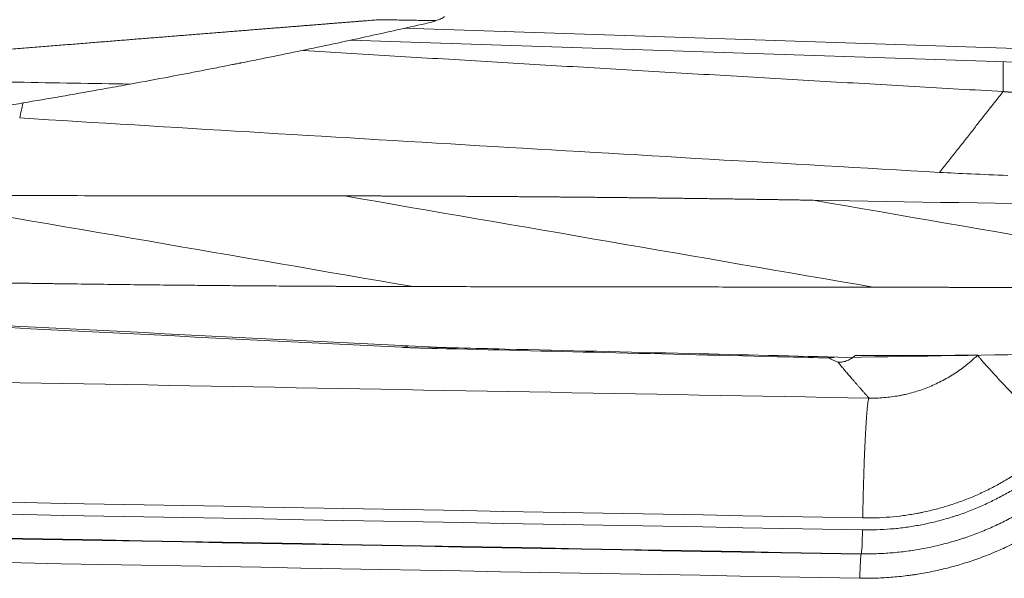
# Model space of a CAD drawing. Header units: millimetres. Extents: x 0 to 594, y 0 to 420.
# Tile 106 of 256: x 202.18 to 208.34, y 297.64 to 301.13. Entities that reach past the tile are written whole.
import ezdxf

# ---------------------------------------------------------------- set-up
doc = ezdxf.new("R2010")
doc.units = ezdxf.units.MM
doc.layers.add('1', color=7, linetype='Continuous', true_color=0xffffff)

msp = doc.modelspace()

# ---------------------------------------------------------------- linework, layer by layer
at = {"layer": '1', "color": 155, "linetype": 'Continuous', "lineweight": 13}
for p, q in [((215.3297, 300.7227), (204.5862, 301.0795)), ((207.4477, 297.7869), (207.4493, 297.7901))]:
    msp.add_line(p, q, dxfattribs=at)
at = {"layer": '1', "color": 155, "linetype": 'Continuous', "lineweight": 18}
for p, q in [((204.2512, 301.0048), (215.0906, 300.6448)), ((204.7386, 299.085), (204.7434, 299.0849)), ((204.7864, 299.0826), (204.7912, 299.0825)), ((204.8434, 299.0807), (204.8444, 299.0807)), ((204.9295, 299.0786), (204.9305, 299.0786))]:
    msp.add_line(p, q, dxfattribs=at)
at = {"layer": '1', "color": 155, "linetype": 'Continuous', "lineweight": 13}
for centre, major_axis, ratio, start_param, end_param in [((204.5741, 299.2325), (0.0074, 0.1498), 0.810449, 3.181401, 3.510477), ((204.7871, 299.2253), (0.0036, 0.15), 0.278455, 3.165838, 3.408124), ((207.2468, 299.166), (-0.0036, -0.15), 0.278455, 0.024116, 0.243096), ((207.2468, 299.166), (-0.0626, -0.1363), 0.998341, 0.413905, 0.649702), ((207.4517, 297.9397), (-0.0027, -0.15), 0.034894, 0.070448, 1.571431), ((207.4453, 297.6373), (0.0027, 0.15), 0.034894, 0.070448, 1.571431)]:
    msp.add_ellipse(centre, major_axis=major_axis, ratio=ratio, start_param=start_param, end_param=end_param, dxfattribs=at)
at = {"layer": '1', "color": 155, "linetype": 'Continuous', "lineweight": 18}
for points, knots in [([(204.7881, 301.1273), (204.7974, 301.1304), (204.8056, 301.1335), (204.8239, 301.1414), (204.8324, 301.1463), (204.8386, 301.1517), (204.8392, 301.1522), (204.8397, 301.1527)], [0, 0, 0, 0, 0.37271, 0.37271, 0.943047, 0.943047, 1, 1, 1, 1]), ([(202.8736, 300.7301), (202.9562, 300.7452), (203.0388, 300.7606), (203.1869, 300.7886), (203.2523, 300.8011), (203.3504, 300.82), (203.3831, 300.8264), (203.4321, 300.836), (203.4485, 300.8392), (203.4812, 300.8457), (203.4976, 300.8489), (203.5141, 300.8522), (203.5142, 300.8522), (203.5145, 300.8522), (203.5146, 300.8523), (203.5151, 300.8524), (203.5154, 300.8524), (203.5163, 300.8526), (203.5169, 300.8527), (203.5186, 300.8531), (203.5198, 300.8533), (203.5234, 300.854), (203.5257, 300.8545), (203.5328, 300.8559), (203.5375, 300.8568), (203.547, 300.8587), (203.5517, 300.8596), (203.5588, 300.861), (203.5611, 300.8615), (203.5647, 300.8622), (203.5659, 300.8624), (203.5676, 300.8628), (203.5682, 300.8629), (203.5691, 300.8631), (203.5694, 300.8632), (203.5699, 300.8632), (203.57, 300.8633), (203.5703, 300.8633), (203.5704, 300.8634), (203.5873, 300.8667), (203.6039, 300.87), (203.6372, 300.8767), (203.6539, 300.8801), (203.7039, 300.8902), (203.7372, 300.8969), (203.8372, 300.9173), (203.9038, 300.9311), (204.1037, 300.9729), (204.237, 301.0015), (204.486, 301.0561), (204.6017, 301.082), (204.7374, 301.1129), (204.7558, 301.1176), (204.7776, 301.1239), (204.783, 301.1256), (204.7881, 301.1273)], [0, 0, 0, 0, 0.128699, 0.128699, 0.230624, 0.230624, 0.281587, 0.281587, 0.307068, 0.307068, 0.332549, 0.332549, 0.332779, 0.332779, 0.333009, 0.333009, 0.333469, 0.333469, 0.334389, 0.334389, 0.33623, 0.33623, 0.339911, 0.339911, 0.347272, 0.347272, 0.354634, 0.354634, 0.358314, 0.358314, 0.360155, 0.360155, 0.361075, 0.361075, 0.361535, 0.361535, 0.361765, 0.361765, 0.361995, 0.361995, 0.387958, 0.387958, 0.41392, 0.41392, 0.465846, 0.465846, 0.569697, 0.569697, 0.777401, 0.777401, 0.957785, 0.957785, 0.988948, 0.988948, 1, 1, 1, 1]), ([(200.8645, 300.4038), (201.1753, 300.4484), (201.4861, 300.4955), (201.9522, 300.5703), (202.1075, 300.5959), (202.4183, 300.6487), (202.5736, 300.6759), (202.7289, 300.7038)], [0, 0, 0, 0, 0.5, 0.5, 0.75, 0.75, 1, 1, 1, 1]), ([(208.3369, 300.6833), (208.3376, 300.6832), (208.3391, 300.6831), (208.3414, 300.6829), (208.3436, 300.6827), (208.3459, 300.6825), (208.3482, 300.6823), (208.3505, 300.6822), (208.3527, 300.682), (208.355, 300.6818), (208.3573, 300.6816), (208.3596, 300.6814), (208.3619, 300.6812), (208.3642, 300.681), (208.3665, 300.6808), (208.3688, 300.6807), (208.3711, 300.6805), (208.3734, 300.6803), (208.3757, 300.6801), (208.378, 300.6799), (208.3804, 300.6797), (208.3827, 300.6796), (208.385, 300.6794), (208.3874, 300.6792), (208.3897, 300.679), (208.392, 300.6788), (208.3944, 300.6787), (208.3967, 300.6785), (208.3991, 300.6783), (208.4014, 300.6781), (208.4038, 300.6779), (208.4062, 300.6778), (208.4085, 300.6776), (208.4109, 300.6774), (208.4132, 300.6772), (208.4156, 300.6771), (208.418, 300.6769), (208.4204, 300.6767), (208.4227, 300.6766), (208.4251, 300.6764), (208.4275, 300.6762), (208.4299, 300.676), (208.4323, 300.6759), (208.4346, 300.6757), (208.437, 300.6755), (208.4394, 300.6754), (208.4418, 300.6752), (208.4442, 300.675), (208.4466, 300.6749), (208.449, 300.6747), (208.4514, 300.6745), (208.4538, 300.6744), (208.4562, 300.6742), (208.4586, 300.674), (208.461, 300.6739), (208.4634, 300.6737), (208.4658, 300.6736), (208.4682, 300.6734), (208.4706, 300.6732), (208.473, 300.6731), (208.4754, 300.6729), (208.4778, 300.6728), (208.4802, 300.6726), (208.4826, 300.6724), (208.4851, 300.6723), (208.4875, 300.6721), (208.4899, 300.672), (208.4923, 300.6718), (208.4947, 300.6717), (208.4971, 300.6715), (208.4995, 300.6714), (208.5019, 300.6712), (208.5043, 300.6711), (208.5068, 300.6709), (208.5092, 300.6707), (208.5116, 300.6706), (208.514, 300.6704), (208.5164, 300.6703), (208.5188, 300.6701), (208.5212, 300.67), (208.5236, 300.6699), (208.5261, 300.6697), (208.5285, 300.6696), (208.5309, 300.6694), (208.5333, 300.6693), (208.5357, 300.6691), (208.5381, 300.669), (208.5405, 300.6688), (208.5429, 300.6687), (208.5453, 300.6686), (208.5477, 300.6684), (208.5501, 300.6683), (208.5525, 300.6681), (208.5549, 300.668), (208.5573, 300.6678), (208.5597, 300.6677), (208.5621, 300.6676), (208.5645, 300.6674), (208.5669, 300.6673), (208.5693, 300.6672), (208.5717, 300.667), (208.5741, 300.6669), (208.5765, 300.6668), (208.5789, 300.6666), (208.5813, 300.6665), (208.5837, 300.6664), (208.5861, 300.6662), (208.5885, 300.6661), (208.5908, 300.666), (208.5932, 300.6658), (208.5956, 300.6657), (208.598, 300.6656), (208.6003, 300.6654), (208.6027, 300.6653), (208.6051, 300.6652), (208.6075, 300.6651), (208.6098, 300.6649), (208.6122, 300.6648), (208.6145, 300.6647), (208.6169, 300.6646), (208.6185, 300.6645), (208.6193, 300.6644)], [0, 0, 0, 0, 0.009461, 0.018904, 0.028329, 0.037736, 0.047125, 0.056496, 0.06585, 0.075185, 0.084503, 0.093802, 0.103084, 0.112347, 0.121593, 0.130821, 0.140031, 0.149223, 0.158397, 0.167553, 0.176691, 0.185812, 0.194914, 0.203999, 0.213065, 0.222114, 0.231144, 0.240157, 0.249152, 0.258129, 0.267088, 0.276029, 0.284952, 0.293857, 0.302744, 0.311614, 0.320465, 0.329299, 0.338114, 0.346912, 0.355692, 0.364453, 0.373197, 0.381923, 0.390631, 0.399321, 0.407994, 0.416648, 0.425284, 0.433903, 0.442503, 0.451086, 0.45965, 0.468197, 0.476726, 0.485237, 0.49373, 0.502205, 0.510662, 0.519101, 0.527522, 0.535926, 0.544311, 0.552678, 0.561028, 0.56936, 0.577673, 0.585969, 0.594247, 0.602507, 0.610749, 0.618973, 0.627179, 0.635368, 0.643538, 0.65169, 0.659825, 0.667941, 0.67604, 0.684121, 0.692183, 0.700228, 0.708255, 0.716264, 0.724255, 0.732229, 0.740184, 0.748121, 0.756041, 0.763942, 0.771826, 0.779691, 0.787539, 0.795369, 0.803181, 0.810975, 0.818751, 0.826509, 0.834249, 0.841972, 0.849676, 0.857362, 0.865031, 0.872681, 0.880314, 0.887929, 0.895526, 0.903105, 0.910666, 0.918209, 0.925734, 0.933241, 0.940731, 0.948202, 0.955655, 0.963091, 0.970509, 0.977908, 0.98529, 0.992654, 1, 1, 1, 1]), ([(207.9394, 300.1776), (207.9999, 300.1741), (208.0658, 300.1709), (208.2081, 300.1646), (208.2845, 300.1616), (208.3663, 300.1587)], [0, 0, 0, 0, 0.5, 0.5, 1, 1, 1, 1]), ([(201.3241, 300.0335), (201.565, 300.0332), (202.0467, 300.0325), (202.7693, 300.0315), (203.4919, 300.0307), (203.9736, 300.0303), (204.2145, 300.0301)], [0, 0, 0, 0, 0.25, 0.5, 0.75, 1, 1, 1, 1]), ([(204.2145, 300.0301), (204.2239, 300.0301), (204.2426, 300.0301), (204.2708, 300.03), (204.2991, 300.03), (204.3274, 300.03), (204.3559, 300.0299), (204.3844, 300.0299), (204.4129, 300.0298), (204.4416, 300.0297), (204.4703, 300.0297), (204.4991, 300.0296), (204.5279, 300.0295), (204.5569, 300.0294), (204.5859, 300.0293), (204.6149, 300.0292), (204.644, 300.0291), (204.6732, 300.029), (204.7025, 300.0289), (204.7318, 300.0288), (204.7611, 300.0287), (204.7906, 300.0286), (204.8201, 300.0284), (204.8496, 300.0283), (204.8793, 300.0281), (204.9089, 300.028), (204.9387, 300.0278), (204.9685, 300.0277), (204.9983, 300.0275), (205.0282, 300.0273), (205.0582, 300.0272), (205.0882, 300.027), (205.1182, 300.0268), (205.1483, 300.0266), (205.1785, 300.0264), (205.2087, 300.0262), (205.239, 300.026), (205.2693, 300.0258), (205.2997, 300.0256), (205.3301, 300.0253), (205.3606, 300.0251), (205.3911, 300.0249), (205.4216, 300.0246), (205.4522, 300.0244), (205.4829, 300.0241), (205.5136, 300.0239), (205.5443, 300.0236), (205.575, 300.0233), (205.6059, 300.0231), (205.6367, 300.0228), (205.6676, 300.0225), (205.6985, 300.0222), (205.7295, 300.0219), (205.7605, 300.0216), (205.7915, 300.0213), (205.8226, 300.021), (205.8537, 300.0207), (205.8849, 300.0204), (205.916, 300.02), (205.9472, 300.0197), (205.9785, 300.0194), (206.0098, 300.019), (206.0411, 300.0187), (206.0724, 300.0183), (206.1037, 300.018), (206.1351, 300.0176), (206.1665, 300.0172), (206.198, 300.0168), (206.2294, 300.0165), (206.2609, 300.0161), (206.2924, 300.0157), (206.3239, 300.0153), (206.3555, 300.0149), (206.387, 300.0145), (206.4186, 300.0141), (206.4502, 300.0137), (206.4819, 300.0132), (206.5135, 300.0128), (206.5452, 300.0124), (206.5768, 300.0119), (206.6085, 300.0115), (206.6402, 300.0111), (206.6719, 300.0106), (206.7037, 300.0101), (206.7354, 300.0097), (206.7672, 300.0092), (206.7989, 300.0087), (206.8307, 300.0083), (206.8625, 300.0078), (206.8942, 300.0073), (206.926, 300.0068), (206.9578, 300.0063), (206.9896, 300.0058), (207.0214, 300.0053), (207.0532, 300.0048), (207.0851, 300.0043), (207.1169, 300.0037), (207.1381, 300.0034), (207.1487, 300.0032)], [0, 0, 0, 0, 0.010417, 0.020833, 0.03125, 0.041667, 0.052084, 0.062501, 0.072917, 0.083334, 0.093751, 0.104168, 0.114585, 0.125002, 0.135419, 0.145836, 0.156252, 0.166669, 0.177086, 0.187503, 0.19792, 0.208337, 0.218754, 0.22917, 0.239587, 0.250004, 0.260421, 0.270838, 0.281254, 0.291671, 0.302088, 0.312504, 0.322921, 0.333337, 0.343754, 0.35417, 0.364587, 0.375003, 0.38542, 0.395836, 0.406253, 0.416669, 0.427085, 0.437502, 0.447918, 0.458335, 0.468751, 0.479167, 0.489584, 0.5, 0.510417, 0.520833, 0.53125, 0.541666, 0.552083, 0.562499, 0.572916, 0.583332, 0.593749, 0.604166, 0.614582, 0.624999, 0.635416, 0.645833, 0.656249, 0.666666, 0.677083, 0.6875, 0.697916, 0.708333, 0.71875, 0.729167, 0.739584, 0.75, 0.760417, 0.770834, 0.781251, 0.791667, 0.802084, 0.812501, 0.822917, 0.833334, 0.843751, 0.854167, 0.864584, 0.875001, 0.885417, 0.895834, 0.906251, 0.916667, 0.927084, 0.9375, 0.947917, 0.958333, 0.96875, 0.979167, 0.989583, 1, 1, 1, 1]), ([(207.1487, 300.0032), (208.3634, 299.983), (210.7927, 299.9425), (214.4368, 299.8819), (216.8662, 299.8417), (218.0809, 299.8216)], [0, 0, 0, 0, 0.333333, 0.666667, 1, 1, 1, 1]), ([(196.5926, 299.5072), (197.2718, 299.4704), (197.951, 299.434), (199.3094, 299.3621), (199.9887, 299.3265), (202.0264, 299.2212), (203.3849, 299.1525), (204.7434, 299.0849)], [0, 0, 0, 0, 0.25, 0.25, 0.5, 0.5, 1, 1, 1, 1]), ([(204.6438, 299.4627), (204.6412, 299.4627), (204.6359, 299.4627), (204.628, 299.4627), (204.62, 299.4627), (204.6121, 299.4628), (204.6042, 299.4628), (204.5962, 299.4628), (204.5882, 299.4628), (204.5803, 299.4628), (204.5723, 299.4628), (204.5643, 299.4629), (204.5563, 299.4629), (204.5484, 299.4629), (204.5404, 299.4629), (204.5324, 299.4629), (204.5244, 299.4629), (204.5163, 299.463), (204.5083, 299.463), (204.5003, 299.463), (204.4923, 299.463), (204.4842, 299.463), (204.4762, 299.4631), (204.4681, 299.4631), (204.4601, 299.4631), (204.452, 299.4631), (204.444, 299.4632), (204.4359, 299.4632), (204.4278, 299.4632), (204.4197, 299.4632), (204.4116, 299.4633), (204.4036, 299.4633), (204.3955, 299.4633), (204.3873, 299.4633), (204.3792, 299.4634), (204.3711, 299.4634), (204.363, 299.4634), (204.3549, 299.4634), (204.3467, 299.4635), (204.3386, 299.4635), (204.3304, 299.4635), (204.3223, 299.4636), (204.3141, 299.4636), (204.306, 299.4636), (204.2978, 299.4637), (204.2896, 299.4637), (204.2814, 299.4637), (204.2733, 299.4637), (204.2651, 299.4638), (204.2569, 299.4638), (204.2487, 299.4638), (204.2404, 299.4639), (204.2322, 299.4639), (204.224, 299.464), (204.2158, 299.464), (204.2075, 299.464), (204.1993, 299.4641), (204.1911, 299.4641), (204.1828, 299.4641), (204.1745, 299.4642), (204.1663, 299.4642), (204.158, 299.4643), (204.1497, 299.4643), (204.1415, 299.4643), (204.1332, 299.4644), (204.1249, 299.4644), (204.1166, 299.4645), (204.1083, 299.4645), (204.1, 299.4645), (204.0917, 299.4646), (204.0833, 299.4646), (204.075, 299.4647), (204.0667, 299.4647), (204.0583, 299.4648), (204.05, 299.4648), (204.0416, 299.4648), (204.0333, 299.4649), (204.0249, 299.4649), (204.0165, 299.465), (204.0082, 299.465), (203.9998, 299.4651), (203.9914, 299.4651), (203.983, 299.4652), (203.9746, 299.4652), (203.9662, 299.4653), (203.9578, 299.4653), (203.9047, 299.4656), (203.8064, 299.4663), (203.6619, 299.4673), (203.5163, 299.4684), (203.3696, 299.4697), (203.2096, 299.4712), (203.0362, 299.473), (202.8492, 299.4751), (202.6609, 299.4774), (202.5291, 299.4791), (202.4548, 299.4801), (202.4383, 299.4804), (202.4218, 299.4806), (202.4053, 299.4808), (202.3888, 299.4811), (202.3723, 299.4813), (202.3558, 299.4815), (202.3393, 299.4817), (202.3228, 299.482), (202.3063, 299.4822), (202.2898, 299.4824), (202.2732, 299.4827), (202.2567, 299.4829), (202.2402, 299.4832), (202.2236, 299.4834), (202.2071, 299.4836), (202.1906, 299.4839), (202.174, 299.4841), (202.1575, 299.4844), (202.1409, 299.4846), (202.1244, 299.4849), (202.1078, 299.4851), (202.0913, 299.4854), (202.0747, 299.4856), (202.0582, 299.4859), (202.0416, 299.4861), (202.025, 299.4864), (202.0085, 299.4867), (201.9919, 299.4869), (201.9753, 299.4872), (201.9587, 299.4874), (201.9421, 299.4877), (201.9256, 299.488), (201.909, 299.4882), (201.8924, 299.4885), (201.8758, 299.4888), (201.8592, 299.489), (201.8426, 299.4893), (201.826, 299.4896), (201.8094, 299.4899), (201.7928, 299.4901), (201.7761, 299.4904), (201.7595, 299.4907), (201.7429, 299.491), (201.7263, 299.4912), (201.7152, 299.4914), (201.7096, 299.4915)], [0, 0, 0, 0, 0.002938, 0.005875, 0.008812, 0.01175, 0.014687, 0.017624, 0.020561, 0.023498, 0.026436, 0.029373, 0.03231, 0.035247, 0.038184, 0.04112, 0.044057, 0.046994, 0.049931, 0.052868, 0.055805, 0.058742, 0.061679, 0.064617, 0.067554, 0.070491, 0.073428, 0.076366, 0.079303, 0.08224, 0.085178, 0.088116, 0.091053, 0.093991, 0.096929, 0.099867, 0.102805, 0.105744, 0.108682, 0.111621, 0.11456, 0.117498, 0.120437, 0.123377, 0.126316, 0.129256, 0.132195, 0.135135, 0.138075, 0.141016, 0.143956, 0.146897, 0.149838, 0.152779, 0.155721, 0.158662, 0.161604, 0.164546, 0.167489, 0.170431, 0.173374, 0.176318, 0.179261, 0.182205, 0.185149, 0.188093, 0.191038, 0.193983, 0.196928, 0.199874, 0.20282, 0.205766, 0.208713, 0.21166, 0.214607, 0.217555, 0.220503, 0.223451, 0.2264, 0.229349, 0.232299, 0.235249, 0.2382, 0.24115, 0.244102, 0.247053, 0.250005, 0.300022, 0.349999, 0.399969, 0.449959, 0.500002, 0.562388, 0.62481, 0.687326, 0.749995, 0.755432, 0.76087, 0.766306, 0.771742, 0.777177, 0.782612, 0.788046, 0.79348, 0.798913, 0.804346, 0.809779, 0.815211, 0.820643, 0.826075, 0.831507, 0.836938, 0.84237, 0.847801, 0.853232, 0.858663, 0.864095, 0.869526, 0.874957, 0.880389, 0.885821, 0.891253, 0.896685, 0.902118, 0.907551, 0.912984, 0.918418, 0.923852, 0.929286, 0.934722, 0.940157, 0.945594, 0.951031, 0.956469, 0.961907, 0.967346, 0.972786, 0.978227, 0.983669, 0.989112, 0.994555, 1, 1, 1, 1]), ([(207.523, 299.4592), (207.4493, 299.4592), (207.3019, 299.4594), (207.0807, 299.4596), (206.8595, 299.4598), (206.6382, 299.46), (206.4169, 299.4603), (206.1954, 299.4605), (205.974, 299.4608), (205.7524, 299.4611), (205.5308, 299.4614), (205.3092, 299.4617), (205.0875, 299.462), (204.8657, 299.4624), (204.7178, 299.4626), (204.6438, 299.4627)], [0, 0, 0, 0, 0.076793, 0.153607, 0.230442, 0.3073, 0.384179, 0.461079, 0.538002, 0.614947, 0.691913, 0.768902, 0.845912, 0.922945, 1, 1, 1, 1]), ([(210.4572, 299.4322), (210.4542, 299.4322), (210.4482, 299.4323), (210.4392, 299.4325), (210.4303, 299.4326), (210.4213, 299.4328), (210.4123, 299.4329), (210.4034, 299.4331), (210.3944, 299.4332), (210.3855, 299.4334), (210.3765, 299.4335), (210.3675, 299.4337), (210.3586, 299.4338), (210.3496, 299.434), (210.3406, 299.4341), (210.3317, 299.4343), (210.3227, 299.4344), (210.3137, 299.4345), (210.3048, 299.4347), (210.2958, 299.4348), (210.2868, 299.435), (210.2779, 299.4351), (210.2689, 299.4353), (210.26, 299.4354), (210.251, 299.4355), (210.242, 299.4357), (210.2331, 299.4358), (210.2241, 299.436), (210.2151, 299.4361), (210.2062, 299.4362), (210.1972, 299.4364), (210.1883, 299.4365), (210.1793, 299.4366), (210.1703, 299.4368), (210.1614, 299.4369), (210.1524, 299.4371), (210.1434, 299.4372), (210.1345, 299.4373), (210.1255, 299.4375), (210.1166, 299.4376), (210.1076, 299.4377), (210.0986, 299.4379), (210.0897, 299.438), (210.0807, 299.4381), (210.0718, 299.4383), (210.0628, 299.4384), (210.0538, 299.4385), (210.0449, 299.4387), (210.0359, 299.4388), (210.027, 299.4389), (210.018, 299.4391), (210.009, 299.4392), (210.0001, 299.4393), (209.9911, 299.4394), (209.9822, 299.4396), (209.9732, 299.4397), (209.9642, 299.4398), (209.9553, 299.44), (209.9463, 299.4401), (209.9374, 299.4402), (209.9284, 299.4403), (209.9195, 299.4405), (209.9105, 299.4406), (209.9015, 299.4407), (209.8926, 299.4408), (209.8836, 299.441), (209.8747, 299.4411), (209.8657, 299.4412), (209.8568, 299.4413), (209.8478, 299.4415), (209.8388, 299.4416), (209.8299, 299.4417), (209.8209, 299.4418), (209.812, 299.4419), (209.803, 299.4421), (209.7941, 299.4422), (209.7851, 299.4423), (209.7761, 299.4424), (209.7672, 299.4425), (209.7582, 299.4427), (209.7493, 299.4428), (209.7403, 299.4429), (209.7314, 299.443), (209.7224, 299.4431), (209.7135, 299.4433), (209.7045, 299.4434), (209.648, 299.4441), (209.5441, 299.4454), (209.3933, 299.4472), (209.2432, 299.4489), (209.0938, 299.4504), (208.9328, 299.4519), (208.7607, 299.4534), (208.5779, 299.4548), (208.3967, 299.456), (208.2718, 299.4567), (208.2019, 299.4571), (208.1864, 299.4572), (208.171, 299.4573), (208.1555, 299.4573), (208.1401, 299.4574), (208.1247, 299.4575), (208.1093, 299.4575), (208.0939, 299.4576), (208.0785, 299.4577), (208.0632, 299.4578), (208.0478, 299.4578), (208.0325, 299.4579), (208.0172, 299.4579), (208.002, 299.458), (207.9867, 299.4581), (207.9715, 299.4581), (207.9563, 299.4582), (207.9411, 299.4582), (207.9259, 299.4583), (207.9107, 299.4583), (207.8956, 299.4584), (207.8805, 299.4584), (207.8654, 299.4585), (207.8503, 299.4585), (207.8352, 299.4586), (207.8201, 299.4586), (207.8051, 299.4587), (207.7901, 299.4587), (207.7751, 299.4587), (207.7601, 299.4588), (207.7452, 299.4588), (207.7302, 299.4588), (207.7153, 299.4589), (207.7004, 299.4589), (207.6855, 299.4589), (207.6706, 299.459), (207.6558, 299.459), (207.641, 299.459), (207.6261, 299.459), (207.6114, 299.4591), (207.5966, 299.4591), (207.5818, 299.4591), (207.5671, 299.4591), (207.5524, 299.4591), (207.5377, 299.4591), (207.5279, 299.4592), (207.523, 299.4592)], [0, 0, 0, 0, 0.002936, 0.005871, 0.008807, 0.011743, 0.014678, 0.017614, 0.02055, 0.023485, 0.026421, 0.029357, 0.032292, 0.035228, 0.038164, 0.041099, 0.044035, 0.046971, 0.049907, 0.052843, 0.055779, 0.058715, 0.061651, 0.064587, 0.067524, 0.07046, 0.073397, 0.076333, 0.07927, 0.082207, 0.085144, 0.088081, 0.091018, 0.093956, 0.096893, 0.099831, 0.102769, 0.105707, 0.108645, 0.111584, 0.114522, 0.117461, 0.1204, 0.123339, 0.126279, 0.129218, 0.132158, 0.135098, 0.138038, 0.140979, 0.14392, 0.146861, 0.149802, 0.152744, 0.155686, 0.158628, 0.16157, 0.164513, 0.167456, 0.170399, 0.173343, 0.176287, 0.179231, 0.182176, 0.185121, 0.188066, 0.191011, 0.193957, 0.196904, 0.19985, 0.202797, 0.205745, 0.208693, 0.211641, 0.214589, 0.217538, 0.220488, 0.223438, 0.226388, 0.229338, 0.23229, 0.235241, 0.238193, 0.241145, 0.244098, 0.247052, 0.250005, 0.300019, 0.349995, 0.399965, 0.449957, 0.500002, 0.5624, 0.624826, 0.687338, 0.749995, 0.755436, 0.760877, 0.766317, 0.771756, 0.777195, 0.782632, 0.78807, 0.793506, 0.798942, 0.804377, 0.809812, 0.815246, 0.82068, 0.826114, 0.831547, 0.83698, 0.842412, 0.847844, 0.853276, 0.858708, 0.86414, 0.869572, 0.875003, 0.880435, 0.885866, 0.891298, 0.89673, 0.902162, 0.907594, 0.913026, 0.918458, 0.923891, 0.929324, 0.934757, 0.940191, 0.945625, 0.95106, 0.956495, 0.961931, 0.967368, 0.972804, 0.978242, 0.98368, 0.98912, 0.994559, 1, 1, 1, 1]), ([(218.0574, 299.2321), (217.6119, 299.2207), (217.1664, 299.2097), (216.2754, 299.1885), (215.8299, 299.1783), (214.4933, 299.1488), (213.6022, 299.1304), (212.2656, 299.1045), (211.82, 299.0961), (210.9289, 299.0798), (210.4833, 299.0718), (209.1466, 299.0487), (208.2555, 299.034), (207.3643, 299.0198)], [0, 0, 0, 0, 0.125, 0.125, 0.25, 0.25, 0.5, 0.5, 0.625, 0.625, 0.75, 0.75, 1, 1, 1, 1]), ([(204.7844, 299.0754), (204.7737, 299.0757), (204.7632, 299.0759), (204.7426, 299.0765), (204.7224, 299.077), (204.7029, 299.0776), (204.6886, 299.078), (204.6815, 299.0783), (204.6746, 299.0785), (204.67, 299.0787), (204.6677, 299.0787), (204.6563, 299.0791), (204.6475, 299.0794), (204.6306, 299.08), (204.6143, 299.0807), (204.5993, 299.0813), (204.5849, 299.082), (204.5781, 299.0823), (204.5715, 299.0826)], [0, 0, 0, 0, 0.125, 0.125, 0.25, 0.375, 0.375, 0.4375, 0.46875, 0.46875, 0.5, 0.5, 0.625, 0.625, 0.75, 0.875, 0.875, 1, 1, 1, 1]), ([(204.7912, 299.0825), (204.7945, 299.0823), (204.8017, 299.082), (204.8101, 299.0817), (204.8158, 299.0815), (204.817, 299.0814), (204.8193, 299.0814), (204.8228, 299.0813), (204.8265, 299.0811), (204.8339, 299.0809), (204.8391, 299.0808), (204.8444, 299.0807)], [0, 0, 0, 0, 0.25, 0.5, 0.5, 0.5625, 0.5625, 0.625, 0.75, 0.75, 1, 1, 1, 1]), ([(204.9305, 299.0786), (205.0265, 299.0763), (205.1226, 299.074), (205.2186, 299.0716), (205.2186, 299.0716), (205.2186, 299.0716)], [0, 0, 0, 0, 0.999962, 0.999962, 1, 1, 1, 1]), ([(207.4111, 299.032), (207.4077, 299.0286), (207.404, 299.0253), (207.3964, 299.0191), (207.3924, 299.0162), (207.3841, 299.0108), (207.3798, 299.0082), (207.3709, 299.0036), (207.3663, 299.0015), (207.357, 298.9978), (207.3522, 298.9961), (207.3426, 298.9934), (207.3377, 298.9922), (207.3279, 298.9904), (207.323, 298.9898), (207.3133, 298.989), (207.3084, 298.9888), (207.3036, 298.9889)], [0, 0, 0, 0, 0.125, 0.125, 0.25, 0.25, 0.375, 0.375, 0.5, 0.5, 0.625, 0.625, 0.75, 0.75, 0.875, 0.875, 1, 1, 1, 1])]:
    msp.add_open_spline(points, degree=3, knots=knots, dxfattribs=at)
at = {"layer": '1', "color": 155, "linetype": 'Continuous', "lineweight": 13}
for points, knots in [([(204.4323, 301.1333), (204.4261, 301.1328), (204.4134, 301.1318), (204.3941, 301.1302), (204.3742, 301.1286), (204.3536, 301.127), (204.3325, 301.1253), (204.3107, 301.1236), (204.2883, 301.1218), (204.2653, 301.1199), (204.2417, 301.118), (204.2174, 301.1161), (204.1926, 301.1141), (204.1672, 301.1121), (204.1411, 301.11), (204.1145, 301.1079), (204.0872, 301.1057), (204.0594, 301.1035), (204.0309, 301.1012), (204.0019, 301.0989), (203.9723, 301.0965), (203.942, 301.0941), (203.9112, 301.0916), (203.8798, 301.0891), (203.8478, 301.0866), (203.8152, 301.084), (203.7821, 301.0813), (203.7484, 301.0786), (203.714, 301.0759), (203.6791, 301.0731), (203.6437, 301.0702), (203.6077, 301.0674), (203.5711, 301.0644), (203.5339, 301.0615), (203.4962, 301.0584), (203.4579, 301.0554), (203.419, 301.0523), (203.3796, 301.0491), (203.3397, 301.0459), (203.2992, 301.0427), (203.2581, 301.0394), (203.2165, 301.0361), (203.1744, 301.0327), (203.1318, 301.0293), (203.0886, 301.0258), (203.0448, 301.0223), (203.0006, 301.0188), (202.9558, 301.0152), (202.9105, 301.0115), (202.8647, 301.0079), (202.8183, 301.0041), (202.7715, 301.0004), (202.7242, 300.9966), (202.6763, 300.9927), (202.628, 300.9889), (202.5791, 300.9849), (202.5298, 300.981), (202.48, 300.977), (202.4297, 300.9729), (202.3789, 300.9688), (202.3277, 300.9647), (202.276, 300.9605), (202.2238, 300.9563), (202.1711, 300.9521), (202.118, 300.9478), (202.0645, 300.9435), (202.0105, 300.9391), (201.956, 300.9347), (201.9011, 300.9303), (201.8458, 300.9258), (201.7901, 300.9213), (201.7339, 300.9168), (201.6774, 300.9122), (201.6204, 300.9076), (201.563, 300.9029), (201.5052, 300.8982), (201.447, 300.8935), (201.3884, 300.8887), (201.3294, 300.8839), (201.2701, 300.8791), (201.2104, 300.8742), (201.1503, 300.8693), (201.0898, 300.8644), (201.029, 300.8594), (200.9679, 300.8544), (200.9064, 300.8494), (200.8446, 300.8443), (200.7946, 300.8402), (200.7565, 300.8371), (200.7304, 300.8349), (200.7043, 300.8328), (200.6783, 300.8307), (200.6524, 300.8285), (200.6264, 300.8264), (200.6005, 300.8242), (200.5747, 300.8221), (200.5488, 300.82), (200.5231, 300.8179), (200.4973, 300.8157), (200.4716, 300.8136), (200.446, 300.8115), (200.4203, 300.8094), (200.3947, 300.8073), (200.3692, 300.8051), (200.3437, 300.803), (200.3182, 300.8009), (200.2928, 300.7988), (200.2674, 300.7967), (200.2421, 300.7946), (200.2168, 300.7925), (200.1915, 300.7904), (200.1663, 300.7883), (200.1411, 300.7862), (200.116, 300.7841), (200.0909, 300.782), (200.0658, 300.7799), (200.0491, 300.7785), (200.0408, 300.7778)], [0, 0, 0, 0, 0.003893, 0.007918, 0.012075, 0.016363, 0.020783, 0.025334, 0.030017, 0.034832, 0.039778, 0.044857, 0.050066, 0.055407, 0.06088, 0.066485, 0.072221, 0.078089, 0.084089, 0.09022, 0.096482, 0.102877, 0.109403, 0.116061, 0.12285, 0.129771, 0.136824, 0.144008, 0.151324, 0.158771, 0.16635, 0.174061, 0.181903, 0.189877, 0.197983, 0.20622, 0.214589, 0.223089, 0.231721, 0.240485, 0.24938, 0.258407, 0.267566, 0.276856, 0.286277, 0.29583, 0.305515, 0.315331, 0.325279, 0.335359, 0.34557, 0.355912, 0.366386, 0.376992, 0.387729, 0.398598, 0.409598, 0.420729, 0.431993, 0.443387, 0.454913, 0.466571, 0.47836, 0.490281, 0.502333, 0.514516, 0.526831, 0.539277, 0.551855, 0.564564, 0.577405, 0.590377, 0.60348, 0.616715, 0.630081, 0.643578, 0.657207, 0.670967, 0.684859, 0.698882, 0.713036, 0.727322, 0.741738, 0.756287, 0.770966, 0.785777, 0.800719, 0.815792, 0.822145, 0.828498, 0.83485, 0.841203, 0.847555, 0.853908, 0.86026, 0.866612, 0.872965, 0.879317, 0.885669, 0.892021, 0.898373, 0.904725, 0.911077, 0.917429, 0.923781, 0.930133, 0.936485, 0.942836, 0.949188, 0.95554, 0.961891, 0.968243, 0.974594, 0.980946, 0.987297, 0.993649, 1, 1, 1, 1]), ([(204.5715, 299.0826), (203.195, 299.151), (201.8185, 299.2205), (199.7537, 299.3271), (199.0655, 299.3631), (197.689, 299.4358), (197.0008, 299.4727), (196.3126, 299.51)], [0, 0, 0, 0, 0.5, 0.5, 0.75, 0.75, 1, 1, 1, 1]), ([(191.5037, 299.0556), (192.0033, 299.0465), (192.5029, 299.0374), (195.0009, 298.992), (196.9994, 298.9556), (201.8311, 298.8677), (204.6643, 298.8161), (207.4975, 298.7645)], [0, 0, 0, 0, 0.093713, 0.093713, 0.468566, 0.468566, 1, 1, 1, 1]), ([(207.2442, 299.0161), (207.1607, 299.0181), (207.0773, 299.0201), (206.6097, 299.0314), (206.2257, 299.0406), (205.4892, 299.0584), (205.1368, 299.0669), (204.7844, 299.0754)], [0, 0, 0, 0, 0.101797, 0.101797, 0.570219, 0.570219, 1, 1, 1, 1]), ([(205.2186, 299.0716), (205.6026, 299.0624), (205.9867, 299.0531), (206.7019, 299.0358), (207.0331, 299.0278), (207.3643, 299.0198)], [0, 0, 0, 0, 0.536971, 0.536971, 1, 1, 1, 1]), ([(207.4975, 298.7645), (207.4978, 298.7645), (207.498, 298.7645), (207.4985, 298.7645), (207.4993, 298.7645), (207.501, 298.7645), (207.5044, 298.7644), (207.5113, 298.7644), (207.5251, 298.7644), (207.5369, 298.7646), (207.5604, 298.7653), (207.5761, 298.7662), (207.6229, 298.77), (207.654, 298.7741), (207.6888, 298.7804), (207.6927, 298.7811), (207.7004, 298.7826), (207.7043, 298.7834), (207.7158, 298.7858), (207.7235, 298.7875), (207.7464, 298.7929), (207.7616, 298.7968), (207.8066, 298.8097), (207.8654, 298.8298), (207.9221, 298.8556), (207.9637, 298.877), (207.9775, 298.8845), (207.9945, 298.8944), (207.9978, 298.8964), (208.0046, 298.9004), (208.008, 298.9024), (208.018, 298.9086), (208.0247, 298.9128), (208.0576, 298.9341), (208.083, 298.9524), (208.1198, 298.9817), (208.1318, 298.9917), (208.1494, 299.0073), (208.1582, 299.0152), (208.1682, 299.0246), (208.1732, 299.0293), (208.1757, 299.0317), (208.1769, 299.0329), (208.1774, 299.0334), (208.1778, 299.0338), (208.178, 299.034), (208.1781, 299.0341)], [0, 0, 0, 0, 0.000977, 0.000977, 0.001953, 0.003906, 0.007813, 0.015625, 0.03125, 0.0625, 0.0625, 0.125, 0.125, 0.25, 0.25, 0.265625, 0.265625, 0.28125, 0.28125, 0.3125, 0.3125, 0.375, 0.375, 0.5, 0.625, 0.625, 0.6875, 0.6875, 0.703125, 0.703125, 0.71875, 0.71875, 0.75, 0.75, 0.875, 0.875, 0.9375, 0.9375, 0.96875, 0.984375, 0.992188, 0.996094, 0.998047, 0.999023, 0.999023, 1, 1, 1, 1]), ([(208.1781, 299.0341), (208.1786, 299.0328), (208.1798, 299.0308), (208.1837, 299.0251), (208.1864, 299.0215), (208.1934, 299.0128), (208.1976, 299.0077), (208.2075, 298.9961), (208.2131, 298.9895), (208.2259, 298.975), (208.2329, 298.967), (208.2484, 298.9498), (208.2568, 298.9405), (208.2749, 298.9206), (208.2846, 298.9101), (208.3052, 298.8878), (208.3269, 298.8644), (208.3628, 298.8261), (208.4017, 298.7849), (208.4431, 298.7412), (208.4869, 298.6955), (208.5325, 298.648), (208.5796, 298.5993), (208.6117, 298.5662), (208.644, 298.533), (208.6603, 298.5163), (208.6766, 298.4996)], [0, 0, 0, 0, 0.0625, 0.0625, 0.125, 0.125, 0.1875, 0.1875, 0.25, 0.25, 0.3125, 0.3125, 0.375, 0.375, 0.4375, 0.4375, 0.5, 0.5625, 0.625, 0.6875, 0.75, 0.8125, 0.875, 0.9375, 0.9375, 1, 1, 1, 1]), ([(207.4975, 298.7645), (207.4954, 298.7669), (207.4913, 298.7715), (207.4851, 298.7785), (207.4789, 298.7854), (207.4727, 298.7923), (207.4666, 298.7993), (207.4605, 298.8061), (207.4544, 298.813), (207.4484, 298.8199), (207.4424, 298.8267), (207.4364, 298.8335), (207.4304, 298.8403), (207.4245, 298.8471), (207.4186, 298.8538), (207.4128, 298.8606), (207.4069, 298.8673), (207.4011, 298.874), (207.3941, 298.8821), (207.3859, 298.8916), (207.3766, 298.9025), (207.3672, 298.9134), (207.358, 298.9242), (207.3488, 298.9351), (207.3396, 298.9459), (207.3305, 298.9567), (207.3215, 298.9674), (207.3125, 298.9782), (207.3065, 298.9853), (207.3036, 298.9889)], [0, 0, 0, 0, 0.032185, 0.064222, 0.09611, 0.12785, 0.159441, 0.190884, 0.222179, 0.253326, 0.284324, 0.315174, 0.345876, 0.37643, 0.406836, 0.437094, 0.467205, 0.497167, 0.526982, 0.575521, 0.623785, 0.671773, 0.719486, 0.766924, 0.814087, 0.860976, 0.907591, 0.953932, 1, 1, 1, 1]), ([(207.4975, 298.7645), (207.4967, 298.764), (207.4958, 298.7624), (207.494, 298.7567), (207.4931, 298.7527), (207.4913, 298.7424), (207.4903, 298.7361), (207.4885, 298.7212), (207.4875, 298.7127), (207.4856, 298.6935), (207.4847, 298.6828), (207.4828, 298.6594), (207.4818, 298.6466), (207.4799, 298.6192), (207.479, 298.6045), (207.4771, 298.5733), (207.4762, 298.5569), (207.4744, 298.5223), (207.4735, 298.5041), (207.4717, 298.4664), (207.4709, 298.4468), (207.4692, 298.4064), (207.4684, 298.3855), (207.4668, 298.3426), (207.4661, 298.3206), (207.4646, 298.2758), (207.4639, 298.2529), (207.4626, 298.2065), (207.462, 298.183), (207.4608, 298.1355), (207.4602, 298.1115), (207.4592, 298.0633), (207.4587, 298.039), (207.4583, 298.0148)], [0, 0, 0, 0, 0.0625, 0.0625, 0.125, 0.125, 0.1875, 0.1875, 0.25, 0.25, 0.3125, 0.3125, 0.375, 0.375, 0.4375, 0.4375, 0.5, 0.5, 0.5625, 0.5625, 0.625, 0.625, 0.6875, 0.6875, 0.75, 0.75, 0.8125, 0.8125, 0.875, 0.875, 0.9375, 0.9375, 1, 1, 1, 1]), ([(207.4569, 297.9397), (207.4864, 297.9392), (207.5452, 297.9396), (207.6328, 297.9446), (207.7197, 297.9539), (207.806, 297.9674), (207.8917, 297.9852), (207.9483, 297.9999), (207.9906, 298.012), (208.0118, 298.0183), (208.0328, 298.0251), (208.0433, 298.0285), (208.0468, 298.0297), (208.0538, 298.032), (208.0853, 298.0426), (208.1163, 298.0541), (208.1707, 298.0758), (208.1975, 298.0872), (208.2506, 298.1115), (208.303, 298.137), (208.354, 298.165), (208.4044, 298.1942), (208.4293, 298.2095), (208.4783, 298.2413), (208.5025, 298.2579), (208.5382, 298.2837), (208.5501, 298.2924), (208.5677, 298.3058), (208.5735, 298.3103), (208.5852, 298.3194), (208.591, 298.324), (208.6428, 298.3655), (208.6869, 298.4046), (208.7291, 298.4459)], [0, 0, 0, 0, 0.0625, 0.125, 0.1875, 0.25, 0.3125, 0.375, 0.375, 0.40625, 0.421875, 0.421875, 0.429688, 0.429688, 0.4375, 0.5, 0.5, 0.5625, 0.5625, 0.625, 0.6875, 0.6875, 0.75, 0.75, 0.8125, 0.8125, 0.84375, 0.84375, 0.859375, 0.859375, 0.875, 0.875, 1, 1, 1, 1]), ([(208.6766, 298.4996), (208.6564, 298.4799), (208.6153, 298.4415), (208.5725, 298.4055), (208.5072, 298.3531), (208.4621, 298.3205), (208.3921, 298.2749), (208.3447, 298.2456), (208.2957, 298.2186), (208.2583, 298.1992), (208.2395, 298.1897), (208.2205, 298.1805), (208.2077, 298.1745), (208.2013, 298.1715), (208.1693, 298.1568), (208.1175, 298.1347), (208.0386, 298.1055), (207.9584, 298.0802), (207.904, 298.0659), (207.8629, 298.0563), (207.8491, 298.0532), (207.8284, 298.0489), (207.8215, 298.0475), (207.8077, 298.0448), (207.7731, 298.0382), (207.7106, 298.0284), (207.6269, 298.0195), (207.5428, 298.0147), (207.4865, 298.0143), (207.4583, 298.0148)], [0, 0, 0, 0, 0.0625, 0.125, 0.125, 0.25, 0.25, 0.3125, 0.375, 0.375, 0.40625, 0.421875, 0.421875, 0.4375, 0.4375, 0.5, 0.5625, 0.625, 0.6875, 0.6875, 0.71875, 0.71875, 0.734375, 0.734375, 0.75, 0.8125, 0.875, 0.9375, 1, 1, 1, 1]), ([(208.8288, 298.339), (208.8281, 298.3383), (208.8274, 298.3376), (208.826, 298.3362), (208.8238, 298.3341), (208.8188, 298.3292), (208.8087, 298.3195), (208.7883, 298.3003), (208.7706, 298.2842), (208.7347, 298.2524), (208.7102, 298.2318), (208.679, 298.2068), (208.6727, 298.2018), (208.6601, 298.192), (208.6538, 298.1871), (208.6347, 298.1725), (208.6219, 298.163), (208.5831, 298.1351), (208.5569, 298.1171), (208.5037, 298.0826), (208.4767, 298.0661), (208.4221, 298.0343), (208.3668, 298.004), (208.3099, 297.9763), (208.2524, 297.95), (208.2233, 297.9376), (208.1643, 297.9141), (208.1344, 297.9031), (208.1004, 297.8915), (208.0966, 297.8902), (208.089, 297.8876), (208.0852, 297.8864), (208.0738, 297.8827), (208.051, 297.8753), (208.0281, 297.8685), (207.9822, 297.8553), (207.9207, 297.8394), (207.8279, 297.8201), (207.7343, 297.8054), (207.6401, 297.7954), (207.5768, 297.7918), (207.5132, 297.7898), (207.4813, 297.7895), (207.4493, 297.7901)], [0, 0, 0, 0, 0.001953, 0.001953, 0.003906, 0.007813, 0.015625, 0.03125, 0.0625, 0.0625, 0.125, 0.125, 0.140625, 0.140625, 0.15625, 0.15625, 0.1875, 0.1875, 0.25, 0.25, 0.3125, 0.3125, 0.375, 0.4375, 0.4375, 0.5, 0.5, 0.5625, 0.5625, 0.570313, 0.570313, 0.578125, 0.578125, 0.59375, 0.625, 0.625, 0.6875, 0.75, 0.8125, 0.875, 0.9375, 0.9375, 1, 1, 1, 1]), ([(208.9292, 298.2297), (208.8798, 298.1814), (208.8284, 298.1359), (208.7217, 298.0503), (208.6664, 298.0103), (208.5804, 297.9544), (208.5221, 297.9185), (208.4619, 297.8853), (208.4274, 297.8675), (208.4235, 297.8655), (208.4159, 297.8616), (208.4043, 297.8557), (208.3773, 297.8424), (208.354, 297.8314), (208.3072, 297.81), (208.2757, 297.7966), (208.2123, 297.7713), (208.1484, 297.7477), (208.051, 297.717), (207.9521, 297.6912), (207.8851, 297.6772), (207.8345, 297.6679), (207.8091, 297.6636), (207.7836, 297.6597), (207.7665, 297.6572), (207.7579, 297.656), (207.7152, 297.6504), (207.6466, 297.643), (207.5435, 297.6371), (207.4746, 297.6367), (207.4401, 297.6373)], [0, 0, 0, 0, 0.125, 0.125, 0.25, 0.25, 0.3125, 0.375, 0.375, 0.382812, 0.382812, 0.390625, 0.40625, 0.4375, 0.4375, 0.5, 0.5, 0.5625, 0.625, 0.6875, 0.75, 0.75, 0.78125, 0.796875, 0.796875, 0.8125, 0.8125, 0.875, 0.9375, 1, 1, 1, 1])]:
    msp.add_open_spline(points, degree=3, knots=knots, dxfattribs=at)
at = {"layer": '1', "color": 155, "linetype": 'Continuous', "lineweight": 18}
for points, degree in [([(204.4323, 301.1333), (204.7881, 301.1273)], 1), ([(203.9591, 300.9398), (206.127, 300.8089), (208.3369, 300.6833)], 2), ([(202.7289, 300.7038), (202.7772, 300.7125), (202.8254, 300.7213), (202.8736, 300.7301)], 3), ([(208.3369, 300.6833), (207.9394, 300.1776)], 1), ([(202.182, 300.5184), (204.101, 300.4002), (206.0201, 300.2867), (207.9394, 300.1776)], 3), ([(204.7385, 299.085), (204.7864, 299.0826)], 1), ([(204.8434, 299.0807), (204.9295, 299.0786)], 1)]:
    msp.add_open_spline(points, degree=degree, dxfattribs=at)
at = {"layer": '1', "color": 155, "linetype": 'Continuous', "lineweight": 13}
for points, degree in [([(208.3369, 300.8691), (208.3369, 300.8072), (208.3369, 300.7452), (208.3369, 300.6833)], 3), ([(200.0408, 300.7778), (202.8736, 300.7301)], 1), ([(202.2031, 300.6124), (202.1961, 300.581), (202.1891, 300.5497), (202.182, 300.5184)], 3), ([(201.3241, 300.0335), (202.4307, 299.8433), (203.5373, 299.653), (204.6438, 299.4627)], 3), ([(207.523, 299.4592), (206.4201, 299.6495), (205.3173, 299.8398), (204.2145, 300.0301)], 3), ([(207.1487, 300.0032), (208.2515, 299.8129), (209.3543, 299.6225), (210.4572, 299.4322)], 3), ([(204.7434, 299.0849), (204.7593, 299.0841), (204.7753, 299.0833), (204.7912, 299.0825)], 3), ([(204.8444, 299.0807), (204.8731, 299.08), (204.9018, 299.0793), (204.9305, 299.0786)], 3), ([(207.3036, 298.9889), (207.2838, 298.9979), (207.264, 299.007), (207.2442, 299.0161)], 3), ([(207.4111, 299.032), (207.6668, 299.0297), (207.9225, 299.0308), (208.1781, 299.0341)], 3), ([(207.4583, 298.0148), (202.127, 298.1118), (196.7957, 298.2089), (191.4644, 298.3059)], 3), ([(191.463, 298.2307), (196.7943, 298.1338), (202.1256, 298.0367), (207.4569, 297.9397)], 3), ([(191.4538, 298.0779), (196.7851, 297.9809), (202.1164, 297.8839), (207.4477, 297.7869)], 3), ([(207.4493, 297.7901), (202.118, 297.8871), (196.7867, 297.9841), (191.4554, 298.0811)], 3), ([(207.4401, 297.6373), (202.1088, 297.7343), (196.7775, 297.8313), (191.4462, 297.9283)], 3)]:
    msp.add_open_spline(points, degree=degree, dxfattribs=at)

doc.saveas('drawing.dxf')
